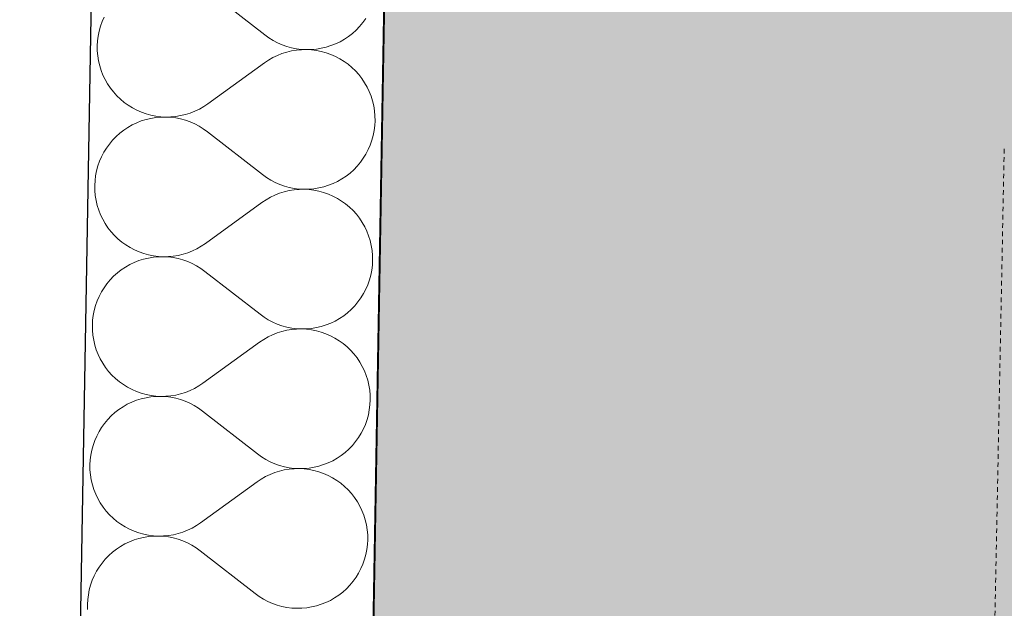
# Model space of a CAD drawing. Header units: millimetres. Extents: x -25972 to 4516, y -2839 to 20217.
# Tile 43 of 114: x -20521 to -19983, y 9195 to 9516. Entities that reach past the tile are written whole.
import ezdxf

# ---------------------------------------------------------------- set-up
doc = ezdxf.new("R2010")
doc.units = ezdxf.units.MM
doc.header["$MEASUREMENT"] = 0
doc.linetypes.add('Wipeout_Contour', pattern=[1000, 0, -1000])
doc.linetypes.add('Čárkovaná M', pattern=[4.5, 2.5, -2])
for name, color, linetype in [('7._POHLED ZÁPADNÍ_1_3D prvky fasada nove', 7, 'Continuous'), ('7._POHLED ZÁPADNÍ_1_Konstrukce - nosné', 7, 'Continuous'), ('7._POHLED ZÁPADNÍ_1_Nové_Konstrukce - nosné', 7, 'Continuous'), ('7._POHLED ZÁPADNÍ_1_Nové_Výplně – Řezové', 7, 'Continuous'), ('7._POHLED ZÁPADNÍ_1_TZB - voda', 7, 'Continuous'), ('7._POHLED ZÁPADNÍ_1_Výplně – Řezové', 7, 'Continuous')]:
    doc.layers.add(name, color=color, linetype=linetype)

# ---------------------------------------------------------------- blocks, each defined once
blk = doc.blocks.new('*X32', base_point=(-26739.77, -6860.77))
at = {"layer": '7._POHLED ZÁPADNÍ_1_Nové_Výplně – Řezové', "color": 21, "linetype": 'Continuous', "lineweight": 20, "true_color": 0xffaaaa}
for p, q in [((-20387.05, 9507.3), (-20417.12, 9530.69)), ((-20475.96, 9514.55), (-20476.86, 9511.99)), ((-20474.88, 9517.05), (-20475.96, 9514.55)), ((-20333.58, 9514.01), (-20331.98, 9516.22)), ((-20477.58, 9509.36), (-20478.11, 9506.7)), ((-20476.86, 9511.99), (-20477.58, 9509.36)), ((-20339.23, 9508.15), (-20337.21, 9509.97)), ((-20337.21, 9509.97), (-20335.32, 9511.92)), ((-20335.32, 9511.92), (-20333.58, 9514.01)), ((-20478.45, 9504), (-20478.6, 9501.28)), ((-20478.11, 9506.7), (-20478.45, 9504)), ((-20387.05, 9507.3), (-20384.84, 9505.71)), ((-20384.84, 9505.71), (-20382.53, 9504.28)), ((-20382.53, 9504.28), (-20380.12, 9503.02)), ((-20348.46, 9502.45), (-20346.01, 9503.62)), ((-20346.01, 9503.62), (-20343.64, 9504.97)), ((-20343.64, 9504.97), (-20341.38, 9506.48)), ((-20341.38, 9506.48), (-20339.23, 9508.15)), ((-20478.6, 9501.28), (-20478.55, 9498.56)), ((-20478.55, 9498.56), (-20478.3, 9495.85)), ((-20380.12, 9503.02), (-20377.62, 9501.93)), ((-20375.11, 9497.92), (-20377.71, 9497.11)), ((-20377.62, 9501.93), (-20375.06, 9501.03)), ((-20372.47, 9498.55), (-20375.11, 9497.92)), ((-20375.06, 9501.03), (-20372.44, 9500.31)), ((-20369.78, 9498.99), (-20372.47, 9498.55)), ((-20372.44, 9500.31), (-20369.77, 9499.77)), ((-20367.07, 9499.24), (-20369.78, 9498.99)), ((-20369.77, 9499.77), (-20367.07, 9499.43)), ((-20367.07, 9499.43), (-20364.35, 9499.29)), ((-20364.35, 9499.29), (-20367.07, 9499.24)), ((-20364.35, 9499.29), (-20361.63, 9499.34)), ((-20361.64, 9499.15), (-20364.35, 9499.29)), ((-20358.94, 9498.81), (-20361.64, 9499.15)), ((-20361.63, 9499.34), (-20358.92, 9499.58)), ((-20356.27, 9498.28), (-20358.94, 9498.81)), ((-20358.92, 9499.58), (-20356.24, 9500.01)), ((-20353.64, 9497.56), (-20356.27, 9498.28)), ((-20356.24, 9500.01), (-20353.59, 9500.64)), ((-20353.59, 9500.64), (-20350.99, 9501.45)), ((-20350.99, 9501.45), (-20348.46, 9502.45)), ((-20478.3, 9495.85), (-20477.87, 9493.17)), ((-20477.87, 9493.17), (-20477.24, 9490.52)), ((-20385.05, 9493.58), (-20387.31, 9492.07)), ((-20382.69, 9494.93), (-20385.05, 9493.58)), ((-20380.24, 9496.11), (-20382.69, 9494.93)), ((-20377.71, 9497.11), (-20380.24, 9496.11)), ((-20351.08, 9496.66), (-20353.64, 9497.56)), ((-20348.58, 9495.58), (-20351.08, 9496.66)), ((-20346.17, 9494.32), (-20348.58, 9495.58)), ((-20343.85, 9492.89), (-20346.17, 9494.32)), ((-20341.65, 9491.3), (-20343.85, 9492.89)), ((-20477.24, 9490.52), (-20476.42, 9487.92)), ((-20476.42, 9487.92), (-20475.43, 9485.39)), ((-20387.31, 9492.07), (-20418.18, 9469.75)), ((-20339.56, 9489.56), (-20341.65, 9491.3)), ((-20337.6, 9487.67), (-20339.56, 9489.56)), ((-20335.78, 9485.65), (-20337.6, 9487.67)), ((-20475.43, 9485.39), (-20474.25, 9482.94)), ((-20474.25, 9482.94), (-20472.9, 9480.57)), ((-20334.11, 9483.5), (-20335.78, 9485.65)), ((-20332.59, 9481.24), (-20334.11, 9483.5)), ((-20472.9, 9480.57), (-20471.39, 9478.31)), ((-20471.39, 9478.31), (-20469.72, 9476.17)), ((-20331.25, 9478.88), (-20332.59, 9481.24)), ((-20330.07, 9476.42), (-20331.25, 9478.88)), ((-20329.07, 9473.89), (-20330.07, 9476.42)), ((-20469.72, 9476.17), (-20467.9, 9474.14)), ((-20467.9, 9474.14), (-20465.94, 9472.26)), ((-20465.94, 9472.26), (-20463.85, 9470.51)), ((-20328.26, 9471.3), (-20329.07, 9473.89)), ((-20327.63, 9468.65), (-20328.26, 9471.3)), ((-20463.85, 9470.51), (-20461.65, 9468.92)), ((-20461.65, 9468.92), (-20459.33, 9467.5)), ((-20459.33, 9467.5), (-20456.92, 9466.24)), ((-20456.92, 9466.24), (-20454.42, 9465.15)), ((-20427.79, 9464.71), (-20425.26, 9465.71)), ((-20425.26, 9465.71), (-20422.81, 9466.88)), ((-20422.81, 9466.88), (-20420.44, 9468.23)), ((-20420.44, 9468.23), (-20418.18, 9469.75)), ((-20327.2, 9465.96), (-20327.63, 9468.65)), ((-20326.95, 9463.25), (-20327.2, 9465.96)), ((-20454.51, 9460.36), (-20457.04, 9459.37)), ((-20451.91, 9461.18), (-20454.51, 9460.36)), ((-20454.42, 9465.15), (-20451.86, 9464.25)), ((-20449.26, 9461.8), (-20451.91, 9461.18)), ((-20451.86, 9464.25), (-20449.23, 9463.53)), ((-20446.58, 9462.24), (-20449.26, 9461.8)), ((-20449.23, 9463.53), (-20446.56, 9463.01)), ((-20443.87, 9462.48), (-20446.58, 9462.24)), ((-20446.56, 9463.01), (-20443.86, 9462.67)), ((-20441.15, 9462.53), (-20443.87, 9462.48)), ((-20443.86, 9462.67), (-20441.15, 9462.53)), ((-20441.15, 9462.53), (-20438.43, 9462.58)), ((-20438.43, 9462.38), (-20441.15, 9462.53)), ((-20438.43, 9462.58), (-20435.72, 9462.82)), ((-20435.73, 9462.04), (-20438.43, 9462.38)), ((-20433.06, 9461.51), (-20435.73, 9462.04)), ((-20435.72, 9462.82), (-20433.03, 9463.26)), ((-20430.44, 9460.79), (-20433.06, 9461.51)), ((-20433.03, 9463.26), (-20430.38, 9463.89)), ((-20427.87, 9459.88), (-20430.44, 9460.79)), ((-20430.38, 9463.89), (-20427.79, 9464.71)), ((-20327.05, 9457.82), (-20326.9, 9460.53)), ((-20326.9, 9460.53), (-20326.95, 9463.25)), ((-20464.12, 9455.34), (-20466.27, 9453.67)), ((-20461.86, 9456.85), (-20464.12, 9455.34)), ((-20459.49, 9458.19), (-20461.86, 9456.85)), ((-20457.04, 9459.37), (-20459.49, 9458.19)), ((-20425.38, 9458.8), (-20427.87, 9459.88)), ((-20422.97, 9457.53), (-20425.38, 9458.8)), ((-20420.66, 9456.1), (-20422.97, 9457.53)), ((-20418.45, 9454.51), (-20420.66, 9456.1)), ((-20327.91, 9452.45), (-20327.38, 9455.12)), ((-20327.38, 9455.12), (-20327.05, 9457.82)), ((-20470.18, 9449.89), (-20471.92, 9447.8)), ((-20468.29, 9451.85), (-20470.18, 9449.89)), ((-20466.27, 9453.67), (-20468.29, 9451.85)), ((-20388.38, 9431.13), (-20418.45, 9454.51)), ((-20329.54, 9447.26), (-20328.63, 9449.83)), ((-20328.63, 9449.83), (-20327.91, 9452.45)), ((-20473.51, 9445.6), (-20474.94, 9443.28)), ((-20471.92, 9447.8), (-20473.51, 9445.6)), ((-20331.88, 9442.35), (-20330.62, 9444.77)), ((-20330.62, 9444.77), (-20329.54, 9447.26)), ((-20476.2, 9440.87), (-20477.29, 9438.38)), ((-20474.94, 9443.28), (-20476.2, 9440.87)), ((-20334.9, 9437.83), (-20333.31, 9440.04)), ((-20333.31, 9440.04), (-20331.88, 9442.35)), ((-20478.19, 9435.81), (-20478.91, 9433.19)), ((-20477.29, 9438.38), (-20478.19, 9435.81)), ((-20340.56, 9431.97), (-20338.54, 9433.79)), ((-20338.54, 9433.79), (-20336.65, 9435.75)), ((-20336.65, 9435.75), (-20334.9, 9437.83)), ((-20479.44, 9430.52), (-20479.78, 9427.82)), ((-20478.91, 9433.19), (-20479.44, 9430.52)), ((-20388.38, 9431.13), (-20386.17, 9429.53)), ((-20386.17, 9429.53), (-20383.86, 9428.1)), ((-20383.86, 9428.1), (-20381.45, 9426.84)), ((-20347.33, 9427.44), (-20344.97, 9428.79)), ((-20344.97, 9428.79), (-20342.71, 9430.3)), ((-20342.71, 9430.3), (-20340.56, 9431.97)), ((-20479.78, 9427.82), (-20479.92, 9425.1)), ((-20479.92, 9425.1), (-20479.87, 9422.38)), ((-20381.45, 9426.84), (-20378.95, 9425.75)), ((-20378.95, 9425.75), (-20376.39, 9424.85)), ((-20376.39, 9424.85), (-20373.76, 9424.13)), ((-20371.11, 9422.81), (-20373.79, 9422.37)), ((-20373.76, 9424.13), (-20371.1, 9423.6)), ((-20368.4, 9423.06), (-20371.11, 9422.81)), ((-20371.1, 9423.6), (-20368.4, 9423.26)), ((-20368.4, 9423.26), (-20365.68, 9423.11)), ((-20365.68, 9423.11), (-20368.4, 9423.06)), ((-20365.68, 9423.11), (-20362.96, 9423.16)), ((-20362.96, 9422.97), (-20365.68, 9423.11)), ((-20362.96, 9423.16), (-20360.25, 9423.4)), ((-20360.26, 9422.63), (-20362.96, 9422.97)), ((-20360.25, 9423.4), (-20357.56, 9423.83)), ((-20357.56, 9423.83), (-20354.92, 9424.46)), ((-20354.92, 9424.46), (-20352.32, 9425.27)), ((-20352.32, 9425.27), (-20349.79, 9426.27)), ((-20349.79, 9426.27), (-20347.33, 9427.44)), ((-20479.87, 9422.38), (-20479.63, 9419.67)), ((-20479.63, 9419.67), (-20479.19, 9416.99)), ((-20386.38, 9417.4), (-20388.64, 9415.89)), ((-20384.02, 9418.75), (-20386.38, 9417.4)), ((-20381.57, 9419.93), (-20384.02, 9418.75)), ((-20379.04, 9420.93), (-20381.57, 9419.93)), ((-20376.44, 9421.75), (-20379.04, 9420.93)), ((-20373.79, 9422.37), (-20376.44, 9421.75)), ((-20357.6, 9422.1), (-20360.26, 9422.63)), ((-20354.97, 9421.39), (-20357.6, 9422.1)), ((-20352.4, 9420.48), (-20354.97, 9421.39)), ((-20349.91, 9419.4), (-20352.4, 9420.48)), ((-20347.5, 9418.14), (-20349.91, 9419.4)), ((-20345.18, 9416.71), (-20347.5, 9418.14)), ((-20479.19, 9416.99), (-20478.57, 9414.34)), ((-20478.57, 9414.34), (-20477.75, 9411.74)), ((-20388.64, 9415.89), (-20419.51, 9393.57)), ((-20342.97, 9415.12), (-20345.18, 9416.71)), ((-20340.88, 9413.38), (-20342.97, 9415.12)), ((-20338.93, 9411.49), (-20340.88, 9413.38)), ((-20477.75, 9411.74), (-20476.76, 9409.21)), ((-20476.76, 9409.21), (-20475.58, 9406.76)), ((-20475.58, 9406.76), (-20474.23, 9404.4)), ((-20337.11, 9409.47), (-20338.93, 9411.49)), ((-20335.44, 9407.32), (-20337.11, 9409.47)), ((-20333.92, 9405.06), (-20335.44, 9407.32)), ((-20474.23, 9404.4), (-20472.72, 9402.13)), ((-20472.72, 9402.13), (-20471.05, 9399.99)), ((-20332.57, 9402.7), (-20333.92, 9405.06)), ((-20331.4, 9400.24), (-20332.57, 9402.7)), ((-20471.05, 9399.99), (-20469.23, 9397.96)), ((-20469.23, 9397.96), (-20467.27, 9396.08)), ((-20467.27, 9396.08), (-20465.18, 9394.33)), ((-20330.4, 9397.71), (-20331.4, 9400.24)), ((-20329.59, 9395.12), (-20330.4, 9397.71)), ((-20465.18, 9394.33), (-20462.97, 9392.74)), ((-20462.97, 9392.74), (-20460.66, 9391.32)), ((-20460.66, 9391.32), (-20458.25, 9390.06)), ((-20426.59, 9389.53), (-20424.13, 9390.7)), ((-20424.13, 9390.7), (-20421.77, 9392.05)), ((-20421.77, 9392.05), (-20419.51, 9393.57)), ((-20328.96, 9392.47), (-20329.59, 9395.12)), ((-20328.52, 9389.79), (-20328.96, 9392.47)), ((-20458.25, 9390.06), (-20455.75, 9388.97)), ((-20455.75, 9388.97), (-20453.18, 9388.07)), ((-20450.59, 9385.62), (-20453.24, 9385)), ((-20453.18, 9388.07), (-20450.56, 9387.35)), ((-20447.9, 9386.06), (-20450.59, 9385.62)), ((-20450.56, 9387.35), (-20447.89, 9386.83)), ((-20445.19, 9386.3), (-20447.9, 9386.06)), ((-20447.89, 9386.83), (-20445.19, 9386.49)), ((-20445.19, 9386.49), (-20442.47, 9386.35)), ((-20442.47, 9386.35), (-20445.19, 9386.3)), ((-20442.47, 9386.35), (-20439.75, 9386.4)), ((-20439.76, 9386.2), (-20442.47, 9386.35)), ((-20437.06, 9385.86), (-20439.76, 9386.2)), ((-20439.75, 9386.4), (-20437.04, 9386.64)), ((-20434.39, 9385.33), (-20437.06, 9385.86)), ((-20437.04, 9386.64), (-20434.36, 9387.08)), ((-20431.77, 9384.61), (-20434.39, 9385.33)), ((-20434.36, 9387.08), (-20431.71, 9387.71)), ((-20431.71, 9387.71), (-20429.12, 9388.53)), ((-20429.12, 9388.53), (-20426.59, 9389.53)), ((-20328.28, 9387.08), (-20328.52, 9389.79)), ((-20328.23, 9384.36), (-20328.28, 9387.08)), ((-20463.18, 9380.67), (-20465.45, 9379.16)), ((-20460.82, 9382.01), (-20463.18, 9380.67)), ((-20458.37, 9383.19), (-20460.82, 9382.01)), ((-20455.83, 9384.18), (-20458.37, 9383.19)), ((-20453.24, 9385), (-20455.83, 9384.18)), ((-20429.2, 9383.7), (-20431.77, 9384.61)), ((-20426.71, 9382.62), (-20429.2, 9383.7)), ((-20424.3, 9381.35), (-20426.71, 9382.62)), ((-20421.98, 9379.92), (-20424.3, 9381.35)), ((-20419.78, 9378.33), (-20421.98, 9379.92)), ((-20328.71, 9378.94), (-20328.37, 9381.64)), ((-20328.37, 9381.64), (-20328.23, 9384.36)), ((-20469.62, 9375.67), (-20471.51, 9373.71)), ((-20467.59, 9377.49), (-20469.62, 9375.67)), ((-20465.45, 9379.16), (-20467.59, 9377.49)), ((-20389.7, 9354.95), (-20419.78, 9378.33)), ((-20329.96, 9373.65), (-20329.24, 9376.27)), ((-20329.24, 9376.27), (-20328.71, 9378.94)), ((-20474.84, 9369.42), (-20476.27, 9367.1)), ((-20473.25, 9371.62), (-20474.84, 9369.42)), ((-20471.51, 9373.71), (-20473.25, 9371.62)), ((-20331.95, 9368.59), (-20330.87, 9371.08)), ((-20330.87, 9371.08), (-20329.96, 9373.65)), ((-20477.53, 9364.69), (-20478.62, 9362.2)), ((-20476.27, 9367.1), (-20477.53, 9364.69)), ((-20336.23, 9361.65), (-20334.64, 9363.86)), ((-20334.64, 9363.86), (-20333.21, 9366.18)), ((-20333.21, 9366.18), (-20331.95, 9368.59)), ((-20479.52, 9359.63), (-20480.24, 9357.01)), ((-20478.62, 9362.2), (-20479.52, 9359.63)), ((-20339.86, 9357.61), (-20337.98, 9359.57)), ((-20337.98, 9359.57), (-20336.23, 9361.65)), ((-20480.77, 9354.34), (-20481.11, 9351.64)), ((-20480.24, 9357.01), (-20480.77, 9354.34)), ((-20389.7, 9354.95), (-20387.5, 9353.35)), ((-20387.5, 9353.35), (-20385.19, 9351.92)), ((-20346.3, 9352.61), (-20344.04, 9354.12)), ((-20344.04, 9354.12), (-20341.89, 9355.79)), ((-20341.89, 9355.79), (-20339.86, 9357.61)), ((-20481.11, 9351.64), (-20481.25, 9348.92)), ((-20481.25, 9348.92), (-20481.2, 9346.2)), ((-20385.19, 9351.92), (-20382.77, 9350.66)), ((-20382.77, 9350.66), (-20380.28, 9349.57)), ((-20380.28, 9349.57), (-20377.72, 9348.67)), ((-20377.72, 9348.67), (-20375.09, 9347.95)), ((-20375.09, 9347.95), (-20372.42, 9347.42)), ((-20372.42, 9347.42), (-20369.72, 9347.08)), ((-20361.58, 9347.22), (-20358.89, 9347.66)), ((-20358.89, 9347.66), (-20356.25, 9348.28)), ((-20356.25, 9348.28), (-20353.65, 9349.09)), ((-20353.65, 9349.09), (-20351.12, 9350.09)), ((-20351.12, 9350.09), (-20348.66, 9351.26)), ((-20348.66, 9351.26), (-20346.3, 9352.61)), ((-20481.2, 9346.2), (-20480.96, 9343.49)), ((-20480.96, 9343.49), (-20480.52, 9340.81)), ((-20385.35, 9342.57), (-20387.71, 9341.23)), ((-20382.9, 9343.75), (-20385.35, 9342.57)), ((-20380.36, 9344.75), (-20382.9, 9343.75)), ((-20377.77, 9345.57), (-20380.36, 9344.75)), ((-20375.12, 9346.2), (-20377.77, 9345.57)), ((-20372.44, 9346.63), (-20375.12, 9346.2)), ((-20369.73, 9346.88), (-20372.44, 9346.63)), ((-20367.01, 9346.93), (-20369.73, 9346.88)), ((-20369.72, 9347.08), (-20367.01, 9346.93)), ((-20367.01, 9346.93), (-20364.29, 9346.98)), ((-20364.29, 9346.79), (-20367.01, 9346.93)), ((-20364.29, 9346.98), (-20361.58, 9347.22)), ((-20361.59, 9346.45), (-20364.29, 9346.79)), ((-20358.92, 9345.92), (-20361.59, 9346.45)), ((-20356.3, 9345.21), (-20358.92, 9345.92)), ((-20353.73, 9344.3), (-20356.3, 9345.21)), ((-20351.24, 9343.22), (-20353.73, 9344.3)), ((-20348.83, 9341.96), (-20351.24, 9343.22)), ((-20480.52, 9340.81), (-20479.9, 9338.16)), ((-20479.9, 9338.16), (-20479.08, 9335.56)), ((-20389.97, 9339.71), (-20420.84, 9317.39)), ((-20387.71, 9341.23), (-20389.97, 9339.71)), ((-20346.51, 9340.53), (-20348.83, 9341.96)), ((-20344.3, 9338.94), (-20346.51, 9340.53)), ((-20342.21, 9337.2), (-20344.3, 9338.94)), ((-20340.25, 9335.31), (-20342.21, 9337.2)), ((-20479.08, 9335.56), (-20478.08, 9333.03)), ((-20478.08, 9333.03), (-20476.91, 9330.58)), ((-20338.43, 9333.29), (-20340.25, 9335.31)), ((-20336.76, 9331.14), (-20338.43, 9333.29)), ((-20476.91, 9330.58), (-20475.56, 9328.22)), ((-20475.56, 9328.22), (-20474.05, 9325.96)), ((-20474.05, 9325.96), (-20472.38, 9323.81)), ((-20335.25, 9328.88), (-20336.76, 9331.14)), ((-20333.9, 9326.52), (-20335.25, 9328.88)), ((-20332.73, 9324.07), (-20333.9, 9326.52)), ((-20472.38, 9323.81), (-20470.56, 9321.79)), ((-20470.56, 9321.79), (-20468.6, 9319.9)), ((-20331.73, 9321.53), (-20332.73, 9324.07)), ((-20330.92, 9318.94), (-20331.73, 9321.53)), ((-20468.6, 9319.9), (-20466.51, 9318.16)), ((-20466.51, 9318.16), (-20464.3, 9316.57)), ((-20464.3, 9316.57), (-20461.99, 9315.14)), ((-20425.46, 9314.52), (-20423.1, 9315.87)), ((-20423.1, 9315.87), (-20420.84, 9317.39)), ((-20330.29, 9316.29), (-20330.92, 9318.94)), ((-20329.85, 9313.61), (-20330.29, 9316.29)), ((-20461.99, 9315.14), (-20459.57, 9313.88)), ((-20459.57, 9313.88), (-20457.08, 9312.8)), ((-20457.08, 9312.8), (-20454.51, 9311.89)), ((-20454.51, 9311.89), (-20451.89, 9311.18)), ((-20449.23, 9309.88), (-20451.92, 9309.44)), ((-20451.89, 9311.18), (-20449.22, 9310.65)), ((-20446.52, 9310.12), (-20449.23, 9309.88)), ((-20449.22, 9310.65), (-20446.52, 9310.31)), ((-20446.52, 9310.31), (-20443.8, 9310.17)), ((-20443.8, 9310.17), (-20446.52, 9310.12)), ((-20443.8, 9310.17), (-20441.08, 9310.22)), ((-20441.09, 9310.02), (-20443.8, 9310.17)), ((-20438.39, 9309.68), (-20441.09, 9310.02)), ((-20441.08, 9310.22), (-20438.37, 9310.47)), ((-20438.37, 9310.47), (-20435.69, 9310.9)), ((-20435.69, 9310.9), (-20433.04, 9311.53)), ((-20433.04, 9311.53), (-20430.45, 9312.35)), ((-20430.45, 9312.35), (-20427.92, 9313.35)), ((-20427.92, 9313.35), (-20425.46, 9314.52)), ((-20329.61, 9310.9), (-20329.85, 9313.61)), ((-20329.56, 9308.18), (-20329.61, 9310.9)), ((-20464.51, 9304.49), (-20466.77, 9302.98)), ((-20462.15, 9305.84), (-20464.51, 9304.49)), ((-20459.69, 9307.01), (-20462.15, 9305.84)), ((-20457.16, 9308.01), (-20459.69, 9307.01)), ((-20454.57, 9308.82), (-20457.16, 9308.01)), ((-20451.92, 9309.44), (-20454.57, 9308.82)), ((-20435.72, 9309.15), (-20438.39, 9309.68)), ((-20433.1, 9308.43), (-20435.72, 9309.15)), ((-20430.53, 9307.52), (-20433.1, 9308.43)), ((-20428.04, 9306.44), (-20430.53, 9307.52)), ((-20425.63, 9305.18), (-20428.04, 9306.44)), ((-20423.31, 9303.74), (-20425.63, 9305.18)), ((-20330.04, 9302.76), (-20329.7, 9305.46)), ((-20329.7, 9305.46), (-20329.56, 9308.18)), ((-20470.95, 9299.49), (-20472.83, 9297.53)), ((-20468.92, 9301.31), (-20470.95, 9299.49)), ((-20466.77, 9302.98), (-20468.92, 9301.31)), ((-20421.11, 9302.15), (-20423.31, 9303.74)), ((-20391.03, 9278.77), (-20421.11, 9302.15)), ((-20331.29, 9297.47), (-20330.57, 9300.09)), ((-20330.57, 9300.09), (-20330.04, 9302.76)), ((-20474.58, 9295.45), (-20476.17, 9293.24)), ((-20472.83, 9297.53), (-20474.58, 9295.45)), ((-20333.28, 9292.41), (-20332.19, 9294.9)), ((-20332.19, 9294.9), (-20331.29, 9297.47)), ((-20478.86, 9288.51), (-20479.94, 9286.02)), ((-20477.6, 9290.92), (-20478.86, 9288.51)), ((-20476.17, 9293.24), (-20477.6, 9290.92)), ((-20335.97, 9287.68), (-20334.54, 9290)), ((-20334.54, 9290), (-20333.28, 9292.41)), ((-20480.85, 9283.45), (-20481.57, 9280.83)), ((-20479.94, 9286.02), (-20480.85, 9283.45)), ((-20341.19, 9281.43), (-20339.3, 9283.39)), ((-20339.3, 9283.39), (-20337.56, 9285.48)), ((-20337.56, 9285.48), (-20335.97, 9287.68)), ((-20482.1, 9278.16), (-20482.44, 9275.46)), ((-20481.57, 9280.83), (-20482.1, 9278.16)), ((-20391.03, 9278.77), (-20388.83, 9277.18)), ((-20347.63, 9276.43), (-20345.37, 9277.94)), ((-20345.37, 9277.94), (-20343.22, 9279.61)), ((-20343.22, 9279.61), (-20341.19, 9281.43)), ((-20482.44, 9275.46), (-20482.58, 9272.74)), ((-20482.58, 9272.74), (-20482.53, 9270.02)), ((-20388.83, 9277.18), (-20386.51, 9275.74)), ((-20386.51, 9275.74), (-20384.1, 9274.48)), ((-20384.1, 9274.48), (-20381.61, 9273.4)), ((-20381.61, 9273.4), (-20379.04, 9272.49)), ((-20379.04, 9272.49), (-20376.42, 9271.77)), ((-20357.57, 9272.1), (-20354.98, 9272.91)), ((-20354.98, 9272.91), (-20352.45, 9273.91)), ((-20352.45, 9273.91), (-20349.99, 9275.08)), ((-20349.99, 9275.08), (-20347.63, 9276.43)), ((-20482.53, 9270.02), (-20482.29, 9267.31)), ((-20482.29, 9267.31), (-20481.85, 9264.63)), ((-20384.22, 9267.57), (-20386.68, 9266.4)), ((-20381.69, 9268.57), (-20384.22, 9267.57)), ((-20379.1, 9269.39), (-20381.69, 9268.57)), ((-20376.45, 9270.02), (-20379.1, 9269.39)), ((-20373.77, 9270.45), (-20376.45, 9270.02)), ((-20376.42, 9271.77), (-20373.75, 9271.24)), ((-20371.06, 9270.7), (-20373.77, 9270.45)), ((-20373.75, 9271.24), (-20371.05, 9270.9)), ((-20368.34, 9270.75), (-20371.06, 9270.7)), ((-20371.05, 9270.9), (-20368.34, 9270.75)), ((-20368.34, 9270.75), (-20365.62, 9270.8)), ((-20365.62, 9270.61), (-20368.34, 9270.75)), ((-20365.62, 9270.8), (-20362.91, 9271.04)), ((-20362.92, 9270.27), (-20365.62, 9270.61)), ((-20360.25, 9269.74), (-20362.92, 9270.27)), ((-20362.91, 9271.04), (-20360.22, 9271.48)), ((-20357.63, 9269.03), (-20360.25, 9269.74)), ((-20360.22, 9271.48), (-20357.57, 9272.1)), ((-20355.06, 9268.12), (-20357.63, 9269.03)), ((-20352.57, 9267.04), (-20355.06, 9268.12)), ((-20350.15, 9265.78), (-20352.57, 9267.04)), ((-20481.85, 9264.63), (-20481.22, 9261.98)), ((-20481.22, 9261.98), (-20480.41, 9259.39)), ((-20391.3, 9263.53), (-20422.17, 9241.21)), ((-20389.04, 9265.05), (-20391.3, 9263.53)), ((-20386.68, 9266.4), (-20389.04, 9265.05)), ((-20347.84, 9264.35), (-20350.15, 9265.78)), ((-20345.63, 9262.76), (-20347.84, 9264.35)), ((-20343.54, 9261.02), (-20345.63, 9262.76)), ((-20480.41, 9259.39), (-20479.41, 9256.85)), ((-20479.41, 9256.85), (-20478.24, 9254.4)), ((-20341.58, 9259.13), (-20343.54, 9261.02)), ((-20339.76, 9257.11), (-20341.58, 9259.13)), ((-20338.09, 9254.96), (-20339.76, 9257.11)), ((-20478.24, 9254.4), (-20476.89, 9252.04)), ((-20476.89, 9252.04), (-20475.38, 9249.78)), ((-20336.58, 9252.7), (-20338.09, 9254.96)), ((-20335.23, 9250.34), (-20336.58, 9252.7)), ((-20475.38, 9249.78), (-20473.7, 9247.63)), ((-20473.7, 9247.63), (-20471.89, 9245.61)), ((-20471.89, 9245.61), (-20469.93, 9243.72)), ((-20334.06, 9247.89), (-20335.23, 9250.34)), ((-20333.06, 9245.36), (-20334.06, 9247.89)), ((-20332.24, 9242.76), (-20333.06, 9245.36)), ((-20469.93, 9243.72), (-20467.84, 9241.98)), ((-20467.84, 9241.98), (-20465.63, 9240.39)), ((-20465.63, 9240.39), (-20463.31, 9238.96)), ((-20424.43, 9239.7), (-20422.17, 9241.21)), ((-20331.62, 9240.11), (-20332.24, 9242.76)), ((-20331.18, 9237.43), (-20331.62, 9240.11)), ((-20463.31, 9238.96), (-20460.9, 9237.7)), ((-20460.9, 9237.7), (-20458.41, 9236.62)), ((-20458.41, 9236.62), (-20455.84, 9235.71)), ((-20455.84, 9235.71), (-20453.22, 9235)), ((-20453.22, 9235), (-20450.55, 9234.47)), ((-20439.7, 9234.29), (-20437.02, 9234.72)), ((-20437.02, 9234.72), (-20434.37, 9235.35)), ((-20434.37, 9235.35), (-20431.77, 9236.17)), ((-20431.77, 9236.17), (-20429.24, 9237.17)), ((-20429.24, 9237.17), (-20426.79, 9238.35)), ((-20426.79, 9238.35), (-20424.43, 9239.7)), ((-20330.94, 9234.72), (-20331.18, 9237.43)), ((-20330.89, 9232), (-20330.94, 9234.72)), ((-20463.48, 9229.66), (-20465.84, 9228.31)), ((-20461.02, 9230.83), (-20463.48, 9229.66)), ((-20458.49, 9231.83), (-20461.02, 9230.83)), ((-20455.89, 9232.64), (-20458.49, 9231.83)), ((-20453.25, 9233.26), (-20455.89, 9232.64)), ((-20450.56, 9233.7), (-20453.25, 9233.26)), ((-20447.85, 9233.94), (-20450.56, 9233.7)), ((-20450.55, 9234.47), (-20447.85, 9234.13)), ((-20447.85, 9234.13), (-20445.13, 9233.99)), ((-20445.13, 9233.99), (-20447.85, 9233.94)), ((-20445.13, 9233.99), (-20442.41, 9234.04)), ((-20442.41, 9233.84), (-20445.13, 9233.99)), ((-20442.41, 9234.04), (-20439.7, 9234.29)), ((-20439.71, 9233.5), (-20442.41, 9233.84)), ((-20437.05, 9232.97), (-20439.71, 9233.5)), ((-20434.42, 9232.25), (-20437.05, 9232.97)), ((-20431.86, 9231.35), (-20434.42, 9232.25)), ((-20429.36, 9230.26), (-20431.86, 9231.35)), ((-20426.95, 9229), (-20429.36, 9230.26)), ((-20331.37, 9226.58), (-20331.03, 9229.28)), ((-20331.03, 9229.28), (-20330.89, 9232)), ((-20470.25, 9225.13), (-20472.27, 9223.31)), ((-20468.1, 9226.8), (-20470.25, 9225.13)), ((-20465.84, 9228.31), (-20468.1, 9226.8)), ((-20424.64, 9227.57), (-20426.95, 9229)), ((-20422.43, 9225.97), (-20424.64, 9227.57)), ((-20392.36, 9202.59), (-20422.43, 9225.97)), ((-20332.62, 9221.29), (-20331.9, 9223.91)), ((-20331.9, 9223.91), (-20331.37, 9226.58)), ((-20475.91, 9219.27), (-20477.5, 9217.06)), ((-20474.16, 9221.35), (-20475.91, 9219.27)), ((-20472.27, 9223.31), (-20474.16, 9221.35)), ((-20334.61, 9216.23), (-20333.52, 9218.72)), ((-20333.52, 9218.72), (-20332.62, 9221.29)), ((-20478.93, 9214.74), (-20480.19, 9212.33)), ((-20477.5, 9217.06), (-20478.93, 9214.74)), ((-20337.3, 9211.5), (-20335.87, 9213.82)), ((-20335.87, 9213.82), (-20334.61, 9216.23)), ((-20481.27, 9209.84), (-20482.18, 9207.27)), ((-20480.19, 9212.33), (-20481.27, 9209.84)), ((-20340.63, 9207.21), (-20338.89, 9209.3)), ((-20338.89, 9209.3), (-20337.3, 9211.5)), ((-20482.9, 9204.65), (-20483.43, 9201.98)), ((-20482.18, 9207.27), (-20482.9, 9204.65)), ((-20392.36, 9202.59), (-20390.16, 9201)), ((-20346.69, 9201.76), (-20344.54, 9203.43)), ((-20344.54, 9203.43), (-20342.52, 9205.25)), ((-20342.52, 9205.25), (-20340.63, 9207.21)), ((-20483.76, 9199.28), (-20483.91, 9196.56)), ((-20483.43, 9201.98), (-20483.76, 9199.28)), ((-20390.16, 9201), (-20387.84, 9199.57)), ((-20387.84, 9199.57), (-20385.43, 9198.3)), ((-20385.43, 9198.3), (-20382.94, 9197.22)), ((-20382.94, 9197.22), (-20380.37, 9196.31)), ((-20356.31, 9196.74), (-20353.77, 9197.73)), ((-20353.77, 9197.73), (-20351.32, 9198.91)), ((-20351.32, 9198.91), (-20348.96, 9200.25)), ((-20348.96, 9200.25), (-20346.69, 9201.76)), ((-20483.91, 9196.56), (-20483.86, 9193.84)), ((-20380.37, 9196.31), (-20377.75, 9195.59)), ((-20377.75, 9195.59), (-20375.08, 9195.06)), ((-20375.08, 9195.06), (-20372.38, 9194.72)), ((-20372.38, 9194.72), (-20369.66, 9194.57)), ((-20369.66, 9194.57), (-20366.94, 9194.62)), ((-20366.94, 9194.62), (-20364.23, 9194.86)), ((-20364.23, 9194.86), (-20361.55, 9195.3)), ((-20361.55, 9195.3), (-20358.9, 9195.92)), ((-20358.9, 9195.92), (-20356.31, 9196.74))]:
    blk.add_line(p, q, dxfattribs=at)

msp = doc.modelspace()

# ---------------------------------------------------------------- hatches: boundary and pattern name
at = {"layer": '7._POHLED ZÁPADNÍ_1_Výplně – Řezové', "linetype": 'Continuous', "lineweight": 13}
msp.add_hatch(color=254, dxfattribs=at).paths.add_polyline_path([(-20320.09, 9632.64), (-20358.32, 7440.14), (-19983.37, 7433.6), (-19945.7, 9594.71)])

# ---------------------------------------------------------------- linework, layer by layer
at = {"layer": '7._POHLED ZÁPADNÍ_1_Konstrukce - nosné', "color": 7, "linetype": 'Continuous', "lineweight": 50, "flags": 128}
msp.add_lwpolyline([(-20313.53, 10008.89), (-20358.32, 7440.14)], dxfattribs=at)
at = {"layer": '7._POHLED ZÁPADNÍ_1_TZB - voda', "color": 142, "linetype": 'Čárkovaná M', "lineweight": 20, "true_color": 0x0080c0}
msp.add_line((-20064.76, 5352.92), (-19983.41, 9446.38), dxfattribs=at)

# ---------------------------------------------------------------- next in the draw order: wipeouts: each hides what was drawn before it
at = {"color": 254, "linetype": 'Wipeout_Contour', "lineweight": 0, "ltscale": 110482.628501}
msp.add_wipeout([(-20473.28, 10024.95), (-20520.91, 7292.94), (-20370.93, 7290.33), (-20360.93, 7290.15), (-20313.53, 10008.83)], dxfattribs=at).dxf.layer = '7._POHLED ZÁPADNÍ_1_Nové_Výplně – Řezové'

# ---------------------------------------------------------------- next in the draw order: linework, layer by layer
at = {"layer": '7._POHLED ZÁPADNÍ_1_Nové_Konstrukce - nosné', "color": 1, "linetype": 'Continuous', "lineweight": 25, "flags": 128}
for points in [[(-20470.48, 10185.48), (-20520.91, 7292.94)], [(-20360.93, 7290.15), (-20313.53, 10008.83)]]:
    msp.add_lwpolyline(points, dxfattribs=at)

# ---------------------------------------------------------------- next in the draw order: block references
at = {"layer": '7._POHLED ZÁPADNÍ_1_3D prvky fasada nove', "color": 9, "linetype": 'Continuous', "lineweight": 13}
msp.add_blockref('*X32', (-26739.77, -6860.77), dxfattribs=at)

doc.saveas('drawing.dxf')
